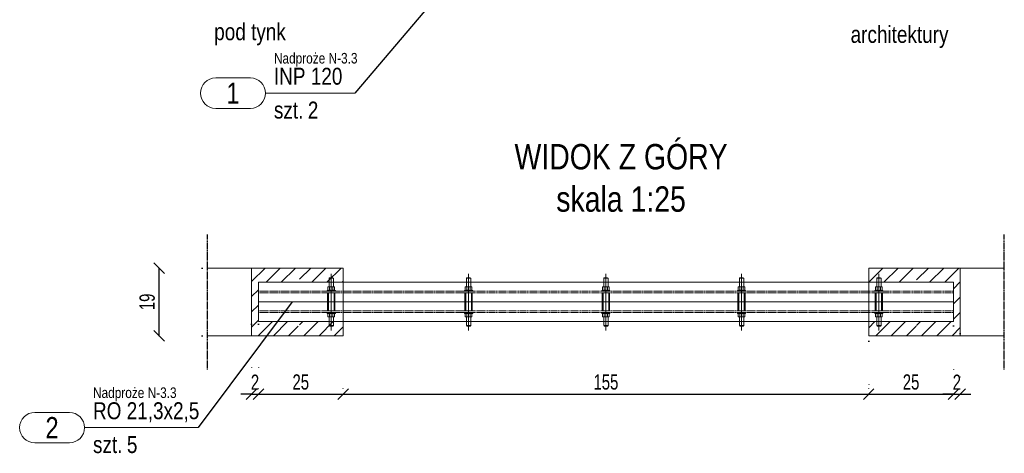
# Model space of a CAD drawing. Header units: millimetres. Extents: x 11149 to 111407, y -107619 to -23630.
# Tile 65 of 245: x 19938 to 20228, y -35718 to -35590. Entities that reach past the tile are written whole.
import ezdxf
from ezdxf.enums import TextEntityAlignment as Align

# ---------------------------------------------------------------- set-up
doc = ezdxf.new("R2010")
doc.units = ezdxf.units.MM
doc.header["$LTSCALE"] = 2
for name, pattern in [('CENTER2', [28.575, 19.05, -3.175, 3.175, -3.175]), ('DOT', [6.35, 0, -6.35]), ('HIDDEN', [9.525, 6.35, -3.175])]:
    doc.linetypes.add(name, pattern=pattern)
doc.layers.get('0').update_dxf_attribs({"plot": 0})
doc.layers.get('Defpoints').update_dxf_attribs({"color": 1})
for name, color, linetype, lineweight in [('e-cad_252', 252, 'HIDDEN', 9), ('e-cad_cienkie', 1, 'Continuous', 9), ('e-cad_opisy', 7, 'Continuous', 9), ('e-cad_osie', 22, 'CENTER2', 9), ('e-cad_stal_kontur', 222, 'Continuous', 20), ('e-cad_stal_ukryte', 222, 'HIDDEN', 9), ('e-cad_wymiary', 4, 'Continuous', 9)]:
    doc.layers.add(name, color=color, linetype=linetype, lineweight=lineweight)
doc.layers.add('e-cad_rzutnie', color=61, linetype='Continuous', lineweight=9, plot=False)
doc.layers.add('e-cad_ukryte', color=30, linetype='HIDDEN')
doc.styles.add('e-cad_1', font='arial.ttf', dxfattribs={"width": 0.7})
doc.styles.add('e-cad_2', font='arial.ttf', dxfattribs={"width": 0.8})
doc.dimstyles.new('e-cad_1_25_[cm]', dxfattribs={"dimscale": 2.5, "dimtxt": 1.8, "dimasz": 1.25, "dimexe": 1.25, "dimexo": 0.625, "dimgap": 0.5, "dimtad": 1, "dimdec": 0, "dimrnd": 1, "dimzin": 1, "dimtxsty": 'e-cad_1', "dimblk": 'OBLIQUE', "dimcen": 2.5, "dimclrd": 256, "dimclre": 252, "dimclrt": 7, "dimadec": 0, "dimazin": 0, "dimtfac": 1, "dimtix": 1, "dimtmove": 2, "dimatfit": 3, "dimldrblk": 'NONE', "dimfxl": 60, "dimfxlon": 1, "dimarcsym": 0})

# ---------------------------------------------------------------- blocks, each defined once
blk = doc.blocks.new('_OBLIQUE')
at = {"color": 0, "linetype": 'ByBlock', "lineweight": -2}
blk.add_line((-0.5, -0.5), (0.5, 0.5), dxfattribs=at)
blk = doc.blocks.new('*D1618')
at = {"layer": 'Defpoints', "color": 0, "ltscale": 0.5}
for p in [(20006.4, -35678.02), (20008.4, -35678.02), (20008.4, -35700.27)]:
    blk.add_point(p, dxfattribs=at)
at = {"layer": 'e-cad_wymiary', "color": 252, "linetype": 'DOT', "lineweight": -2}
for p, q in [((20006.4, -35679.59), (20006.4, -35703.4)), ((20008.4, -35679.59), (20008.4, -35703.4))]:
    blk.add_line(p, q, dxfattribs=at)
at = {"layer": 'e-cad_wymiary', "lineweight": -2}
for p, q in [((20006.4, -35700.27), (20003.27, -35700.27)), ((20006.4, -35700.27), (20008.4, -35700.27)), ((20008.4, -35700.27), (20011.52, -35700.27))]:
    blk.add_line(p, q, dxfattribs=at)
at = {"layer": 'e-cad_wymiary', "lineweight": -2, "ltscale": 0.5, "xscale": 3.125, "yscale": 3.125, "zscale": 3.125}
blk.add_blockref('_OBLIQUE', (20006.4, -35700.27), dxfattribs=at)
at = {"layer": 'e-cad_wymiary', "lineweight": -2, "ltscale": 0.5, "xscale": 3.125, "yscale": 3.125, "zscale": 3.125, "rotation": 180}
blk.add_blockref('_OBLIQUE', (20008.4, -35700.27), dxfattribs=at)
at = {"layer": 'e-cad_wymiary', "color": 7, "ltscale": 0.5, "insert": (20007.4, -35696.76), "char_height": 4.5, "attachment_point": 5, "style": 'e-cad_1'}
blk.add_mtext('2', dxfattribs=at)
blk = doc.blocks.new('_None')
blk = doc.blocks.new('*D1622')
at = {"layer": 'Defpoints', "color": 0, "ltscale": 0.5}
for p in [(19979.15, -35663.04), (19993.4, -35663.04), (19993.4, -35683.04)]:
    blk.add_point(p, dxfattribs=at)
at = {"layer": 'e-cad_wymiary', "color": 252, "linetype": 'DOT', "lineweight": -2}
for p, q in [((19991.83, -35663.04), (19976.03, -35663.04)), ((19991.83, -35683.04), (19976.03, -35683.04))]:
    blk.add_line(p, q, dxfattribs=at)
at = {"layer": 'e-cad_wymiary', "lineweight": -2}
blk.add_line((19979.15, -35683.04), (19979.15, -35663.04), dxfattribs=at)
at = {"layer": 'e-cad_wymiary', "lineweight": -2, "ltscale": 0.5, "xscale": 3.125, "yscale": 3.125, "zscale": 3.125}
for p, rotation in [((19979.15, -35663.04), 90), ((19979.15, -35683.04), 270)]:
    blk.add_blockref('_OBLIQUE', p, dxfattribs=dict(at, rotation=rotation))
at = {"layer": 'e-cad_wymiary', "color": 7, "ltscale": 0.5, "insert": (19975.61, -35673.04), "char_height": 4.5, "attachment_point": 5, "rotation": 90, "style": 'e-cad_1'}
blk.add_mtext('19', dxfattribs=at)
blk = doc.blocks.new('*D1623')
at = {"layer": 'Defpoints', "color": 0, "ltscale": 0.5}
for p in [(20008.4, -35700.27), (20033.4, -35700.27), (20033.4, -35700.27)]:
    blk.add_point(p, dxfattribs=at)
at = {"layer": 'e-cad_wymiary', "color": 252, "linetype": 'DOT', "lineweight": -2}
for p, q in [((20008.4, -35698.71), (20008.4, -35697.15)), ((20033.4, -35698.71), (20033.4, -35697.15))]:
    blk.add_line(p, q, dxfattribs=at)
at = {"layer": 'e-cad_wymiary', "lineweight": -2}
blk.add_line((20008.4, -35700.27), (20033.4, -35700.27), dxfattribs=at)
at = {"layer": 'e-cad_wymiary', "lineweight": -2, "ltscale": 0.5, "xscale": 3.125, "yscale": 3.125, "zscale": 3.125, "rotation": 180}
blk.add_blockref('_OBLIQUE', (20008.4, -35700.27), dxfattribs=at)
at = {"layer": 'e-cad_wymiary', "lineweight": -2, "ltscale": 0.5, "xscale": 3.125, "yscale": 3.125, "zscale": 3.125}
blk.add_blockref('_OBLIQUE', (20033.4, -35700.27), dxfattribs=at)
at = {"layer": 'e-cad_wymiary', "color": 7, "ltscale": 0.5, "insert": (20020.9, -35696.72), "char_height": 4.5, "attachment_point": 5, "style": 'e-cad_1'}
blk.add_mtext('25', dxfattribs=at)
blk = doc.blocks.new('*D1624')
at = {"layer": 'Defpoints', "color": 0, "ltscale": 0.5}
for p in [(20213.4, -35678.54), (20188.4, -35683.04), (20213.4, -35700.27)]:
    blk.add_point(p, dxfattribs=at)
at = {"layer": 'e-cad_wymiary', "color": 252, "linetype": 'DOT', "lineweight": -2}
for p, q in [((20213.4, -35680.1), (20213.4, -35703.4)), ((20188.4, -35684.6), (20188.4, -35703.4))]:
    blk.add_line(p, q, dxfattribs=at)
at = {"layer": 'e-cad_wymiary', "lineweight": -2}
blk.add_line((20188.4, -35700.27), (20213.4, -35700.27), dxfattribs=at)
at = {"layer": 'e-cad_wymiary', "lineweight": -2, "ltscale": 0.5, "xscale": 3.125, "yscale": 3.125, "zscale": 3.125, "rotation": 180}
blk.add_blockref('_OBLIQUE', (20188.4, -35700.27), dxfattribs=at)
at = {"layer": 'e-cad_wymiary', "lineweight": -2, "ltscale": 0.5, "xscale": 3.125, "yscale": 3.125, "zscale": 3.125}
blk.add_blockref('_OBLIQUE', (20213.4, -35700.27), dxfattribs=at)
at = {"layer": 'e-cad_wymiary', "color": 7, "ltscale": 0.5, "insert": (20200.9, -35696.72), "char_height": 4.5, "attachment_point": 5, "style": 'e-cad_1'}
blk.add_mtext('25', dxfattribs=at)
blk = doc.blocks.new('*D1625')
at = {"layer": 'Defpoints', "color": 0, "ltscale": 0.5}
for p in [(20213.4, -35678.54), (20215.4, -35680.82), (20215.4, -35700.27)]:
    blk.add_point(p, dxfattribs=at)
at = {"layer": 'e-cad_wymiary', "color": 252, "linetype": 'DOT', "lineweight": -2}
for p, q in [((20213.4, -35680.1), (20213.4, -35703.4)), ((20215.4, -35682.38), (20215.4, -35703.4))]:
    blk.add_line(p, q, dxfattribs=at)
at = {"layer": 'e-cad_wymiary', "lineweight": -2}
for p, q in [((20213.4, -35700.27), (20210.27, -35700.27)), ((20213.4, -35700.27), (20215.4, -35700.27)), ((20215.4, -35700.27), (20218.52, -35700.27))]:
    blk.add_line(p, q, dxfattribs=at)
at = {"layer": 'e-cad_wymiary', "lineweight": -2, "ltscale": 0.5, "xscale": 3.125, "yscale": 3.125, "zscale": 3.125}
blk.add_blockref('_OBLIQUE', (20213.4, -35700.27), dxfattribs=at)
at = {"layer": 'e-cad_wymiary', "lineweight": -2, "ltscale": 0.5, "xscale": 3.125, "yscale": 3.125, "zscale": 3.125, "rotation": 180}
blk.add_blockref('_OBLIQUE', (20215.4, -35700.27), dxfattribs=at)
at = {"layer": 'e-cad_wymiary', "color": 7, "ltscale": 0.5, "insert": (20214.4, -35696.76), "char_height": 4.5, "attachment_point": 5, "style": 'e-cad_1'}
blk.add_mtext('2', dxfattribs=at)
blk = doc.blocks.new('*D1626')
at = {"layer": 'Defpoints', "color": 0, "ltscale": 0.5}
for p in [(20033.4, -35700.27), (20188.4, -35700.27), (20188.4, -35700.27)]:
    blk.add_point(p, dxfattribs=at)
at = {"layer": 'e-cad_wymiary', "color": 252, "linetype": 'DOT', "lineweight": -2}
for p, q in [((20033.4, -35698.71), (20033.4, -35697.15)), ((20188.4, -35698.71), (20188.4, -35697.15))]:
    blk.add_line(p, q, dxfattribs=at)
at = {"layer": 'e-cad_wymiary', "lineweight": -2}
blk.add_line((20033.4, -35700.27), (20188.4, -35700.27), dxfattribs=at)
at = {"layer": 'e-cad_wymiary', "lineweight": -2, "ltscale": 0.5, "xscale": 3.125, "yscale": 3.125, "zscale": 3.125, "rotation": 180}
blk.add_blockref('_OBLIQUE', (20033.4, -35700.27), dxfattribs=at)
at = {"layer": 'e-cad_wymiary', "lineweight": -2, "ltscale": 0.5, "xscale": 3.125, "yscale": 3.125, "zscale": 3.125}
blk.add_blockref('_OBLIQUE', (20188.4, -35700.27), dxfattribs=at)
at = {"layer": 'e-cad_wymiary', "color": 7, "ltscale": 0.5, "insert": (20110.9, -35696.72), "char_height": 4.5, "attachment_point": 5, "style": 'e-cad_1'}
blk.add_mtext('155', dxfattribs=at)
blk = doc.blocks.new('e-cad_StalOpis_2')
at = {"layer": 'e-cad_cienkie', "ltscale": 0.4}
blk.add_lwpolyline([(-14.87, 1.8), (-10.78, 1.8, -0.991311), (-10.78, -1.8), (-14.87, -1.8, -0.991311)], format="xyb", close=True, dxfattribs=at)
at = {"layer": 'e-cad_cienkie'}
blk.add_lwpolyline([(0, 0), (-9, 0)], dxfattribs=at)
at = {"layer": 'e-cad_opisy', "ltscale": 0.04, "style": 'e-cad_1', "width": 0.8}
for tag, p in [('PROFIL', (-8, 1)), ('s_2', (-8, -3)), ('ILOSC', (-4, -3))]:
    blk.add_attdef(tag, p, '', height=2, dxfattribs=at)
at = {"layer": 'e-cad_opisy', "ltscale": 0.04, "style": 'e-cad_1', "width": 0.95, "flags": 1}
blk.add_attdef('s_1', text='', height=2, dxfattribs=at).set_placement((30.3, 1), align=Align.CENTER)
at = {"layer": 'e-cad_opisy', "color": 9, "ltscale": 0.04, "style": 'e-cad_1', "width": 0.8}
blk.add_attdef('NR', text='', height=2.5, dxfattribs=at).set_placement((-12.83, 0), align=Align.MIDDLE_CENTER)
at = {"layer": 'e-cad_opisy', "ltscale": 0.04, "style": 'e-cad_1', "width": 0.8, "flags": 1}
for tag, p in [('MASA', (0, -15)), ('OBWOD', (0, -20)), ('GATUNEK_STALI', (0, -25))]:
    blk.add_attdef(tag, p, '', height=3, dxfattribs=at)
at = {"layer": 'e-cad_rzutnie', "ltscale": 0.04, "style": 'e-cad_1', "width": 0.8}
blk.add_attdef('POZYCJA', (-8, 3.5), '', height=1.25, dxfattribs=at)
at = {"layer": 'e-cad_rzutnie', "ltscale": 0.04, "style": 'e-cad_1', "width": 0.8, "flags": 1}
blk.add_attdef('DLUGOSC', text='', height=1.25, dxfattribs=at).set_placement((-12.83, -2.05), align=Align.TOP_CENTER)

msp = doc.modelspace()

# ---------------------------------------------------------------- hatches: boundary and pattern name
at = {"layer": 'e-cad_252', "ltscale": 10}
h = msp.add_hatch(dxfattribs=at)
h.set_pattern_fill('ANSI31', color=256)
h.set_pattern_definition([(45, (18099.0018, -40129.2825), (-2.245064, 2.245064), [])])
h.paths.add_polyline_path([(20006.4, -35683.04), (20006.4, -35663.04), (20033.4, -35663.04), (20033.4, -35667.24), (20020.53, -35667.24), (20020.53, -35666.04), (20020.38, -35665.89), (20019.9, -35665.89), (20019.41, -35665.89), (20019.26, -35666.04), (20019.26, -35667.24), (20008.4, -35667.24), (20008.4, -35669.89), (20008.4, -35670.4), (20008.4, -35673.04), (20008.4, -35675.69), (20008.4, -35676.2), (20008.4, -35678.84), (20019.26, -35678.84), (20019.26, -35680.05), (20019.41, -35680.2), (20019.9, -35680.2), (20020.38, -35680.2), (20020.53, -35680.05), (20020.53, -35678.84), (20033.4, -35678.84), (20033.4, -35683.04)])
h = msp.add_hatch(dxfattribs=at)
h.set_pattern_fill('ANSI31', color=256)
h.set_pattern_definition([(45, (18151.0018, -40129.2825), (-2.245064, 2.245064), [])])
h.paths.add_polyline_path([(20188.4, -35678.84), (20201.26, -35678.84), (20201.26, -35680.05), (20201.41, -35680.2), (20201.9, -35680.2), (20202.38, -35680.2), (20202.53, -35680.05), (20202.53, -35678.84), (20213.4, -35678.84), (20213.4, -35676.2), (20213.4, -35675.69), (20213.4, -35673.04), (20213.4, -35670.4), (20213.4, -35669.89), (20213.4, -35667.24), (20202.53, -35667.24), (20202.53, -35666.04), (20202.38, -35665.89), (20201.9, -35665.89), (20201.41, -35665.89), (20201.26, -35666.04), (20201.26, -35667.24), (20188.4, -35667.24), (20188.4, -35663.04), (20215.4, -35663.04), (20215.4, -35683.04), (20188.4, -35683.04)])

# ---------------------------------------------------------------- linework, layer by layer
at = {"layer": 'e-cad_cienkie'}
for p, q in [((20032.98, -35611.38), (20036.89, -35611.38)), ((19979.62, -35710.18), (19990.62, -35710.18))]:
    msp.add_line(p, q, dxfattribs=at)
at = {"layer": 'e-cad_opisy'}
for p, q in [((19993.4, -35663.04), (20033.4, -35663.04)), ((20006.4, -35663.04), (20006.4, -35683.04)), ((20033.4, -35683.04), (20033.4, -35663.04)), ((20188.4, -35683.04), (20188.4, -35663.04)), ((20228.4, -35663.04), (20188.4, -35663.04)), ((20215.4, -35663.04), (20215.4, -35683.04)), ((19993.4, -35683.04), (20033.4, -35683.04)), ((20228.4, -35683.04), (20188.4, -35683.04))]:
    msp.add_line(p, q, dxfattribs=at)
at = {"layer": 'e-cad_opisy', "color": 0, "linetype": 'HIDDEN', "ltscale": 4}
for p, q in [((20029.26, -35666.04), (20030.53, -35666.04)), ((20029.41, -35665.89), (20030.38, -35665.89)), ((20069.76, -35666.04), (20071.03, -35666.04)), ((20069.91, -35665.89), (20070.88, -35665.89)), ((20110.26, -35666.04), (20111.53, -35666.04)), ((20110.41, -35665.89), (20111.38, -35665.89)), ((20150.26, -35666.04), (20151.53, -35666.04)), ((20150.41, -35665.89), (20151.38, -35665.89)), ((20190.76, -35666.04), (20192.03, -35666.04)), ((20190.91, -35665.89), (20191.88, -35665.89)), ((20029.26, -35680.05), (20030.53, -35680.05)), ((20029.41, -35680.2), (20030.38, -35680.2)), ((20069.76, -35680.05), (20071.03, -35680.05)), ((20069.91, -35680.2), (20070.88, -35680.2)), ((20110.26, -35680.05), (20111.53, -35680.05)), ((20110.41, -35680.2), (20111.38, -35680.2)), ((20150.26, -35680.05), (20151.53, -35680.05)), ((20150.41, -35680.2), (20151.38, -35680.2)), ((20190.76, -35680.05), (20192.03, -35680.05)), ((20190.91, -35680.2), (20191.88, -35680.2))]:
    msp.add_line(p, q, dxfattribs=at)
for points in [[(20029.41, -35665.89), (20029.26, -35666.04), (20029.26, -35668.6)], [(20030.38, -35665.89), (20030.53, -35666.04), (20030.53, -35668.6)], [(20069.91, -35665.89), (20069.76, -35666.04), (20069.76, -35668.6)], [(20070.88, -35665.89), (20071.03, -35666.04), (20071.03, -35668.6)], [(20110.41, -35665.89), (20110.26, -35666.04), (20110.26, -35668.6)], [(20111.38, -35665.89), (20111.53, -35666.04), (20111.53, -35668.6)], [(20150.41, -35665.89), (20150.26, -35666.04), (20150.26, -35668.6)], [(20151.38, -35665.89), (20151.53, -35666.04), (20151.53, -35668.6)], [(20190.91, -35665.89), (20190.76, -35666.04), (20190.76, -35668.6)], [(20191.88, -35665.89), (20192.03, -35666.04), (20192.03, -35668.6)], [(20029.41, -35680.2), (20029.26, -35680.05), (20029.26, -35677.49)], [(20030.38, -35680.2), (20030.53, -35680.05), (20030.53, -35677.49)], [(20069.91, -35680.2), (20069.76, -35680.05), (20069.76, -35677.49)], [(20070.88, -35680.2), (20071.03, -35680.05), (20071.03, -35677.49)], [(20110.41, -35680.2), (20110.26, -35680.05), (20110.26, -35677.49)], [(20111.38, -35680.2), (20111.53, -35680.05), (20111.53, -35677.49)], [(20150.41, -35680.2), (20150.26, -35680.05), (20150.26, -35677.49)], [(20151.38, -35680.2), (20151.53, -35680.05), (20151.53, -35677.49)], [(20190.91, -35680.2), (20190.76, -35680.05), (20190.76, -35677.49)], [(20191.88, -35680.2), (20192.03, -35680.05), (20192.03, -35677.49)]]:
    msp.add_lwpolyline(points, dxfattribs=at)
at = {"layer": 'e-cad_opisy'}
for points in [[(20029.4, -35668.7, 0.419144), (20028.9, -35668.7)], [(20029.4, -35669.53, -0.419144), (20028.9, -35669.53)], [(20030.39, -35668.7, 0.209572), (20029.4, -35668.7)], [(20030.39, -35669.53, -0.209572), (20029.4, -35669.53)], [(20030.89, -35668.7, 0.419144), (20030.39, -35668.7)], [(20030.89, -35669.53, -0.419144), (20030.39, -35669.53)], [(20069.9, -35668.7, 0.419144), (20069.4, -35668.7)], [(20069.9, -35669.53, -0.419144), (20069.4, -35669.53)], [(20070.89, -35668.7, 0.209572), (20069.9, -35668.7)], [(20070.89, -35669.53, -0.209572), (20069.9, -35669.53)], [(20071.39, -35668.7, 0.419144), (20070.89, -35668.7)], [(20071.39, -35669.53, -0.419144), (20070.89, -35669.53)], [(20110.4, -35668.7, 0.419144), (20109.9, -35668.7)], [(20110.4, -35669.53, -0.419144), (20109.9, -35669.53)], [(20111.39, -35668.7, 0.209572), (20110.4, -35668.7)], [(20111.39, -35669.53, -0.209572), (20110.4, -35669.53)], [(20111.89, -35668.7, 0.419144), (20111.39, -35668.7)], [(20111.89, -35669.53, -0.419144), (20111.39, -35669.53)], [(20150.4, -35668.7, 0.419144), (20149.9, -35668.7)], [(20150.4, -35669.53, -0.419144), (20149.9, -35669.53)], [(20151.39, -35668.7, 0.209572), (20150.4, -35668.7)], [(20151.39, -35669.53, -0.209572), (20150.4, -35669.53)], [(20151.89, -35668.7, 0.419144), (20151.39, -35668.7)], [(20151.89, -35669.53, -0.419144), (20151.39, -35669.53)], [(20190.9, -35668.7, 0.419144), (20190.4, -35668.7)], [(20190.9, -35669.53, -0.419144), (20190.4, -35669.53)], [(20191.89, -35668.7, 0.209572), (20190.9, -35668.7)], [(20191.89, -35669.53, -0.209572), (20190.9, -35669.53)], [(20192.39, -35668.7, 0.419144), (20191.89, -35668.7)], [(20192.39, -35669.53, -0.419144), (20191.89, -35669.53)], [(20029.4, -35676.55, 0.419144), (20028.9, -35676.55)], [(20029.4, -35677.38, -0.419144), (20028.9, -35677.38)], [(20030.39, -35676.55, 0.209572), (20029.4, -35676.55)], [(20030.39, -35677.38, -0.209572), (20029.4, -35677.38)], [(20030.89, -35676.55, 0.419144), (20030.39, -35676.55)], [(20030.89, -35677.38, -0.419144), (20030.39, -35677.38)], [(20069.9, -35676.55, 0.419144), (20069.4, -35676.55)], [(20069.9, -35677.38, -0.419144), (20069.4, -35677.38)], [(20070.89, -35676.55, 0.209572), (20069.9, -35676.55)], [(20070.89, -35677.38, -0.209572), (20069.9, -35677.38)], [(20071.39, -35676.55, 0.419144), (20070.89, -35676.55)], [(20071.39, -35677.38, -0.419144), (20070.89, -35677.38)], [(20110.4, -35676.55, 0.419144), (20109.9, -35676.55)], [(20110.4, -35677.38, -0.419144), (20109.9, -35677.38)], [(20111.39, -35676.55, 0.209572), (20110.4, -35676.55)], [(20111.39, -35677.38, -0.209572), (20110.4, -35677.38)], [(20111.89, -35676.55, 0.419144), (20111.39, -35676.55)], [(20111.89, -35677.38, -0.419144), (20111.39, -35677.38)], [(20150.4, -35676.55, 0.419144), (20149.9, -35676.55)], [(20150.4, -35677.38, -0.419144), (20149.9, -35677.38)], [(20151.39, -35676.55, 0.209572), (20150.4, -35676.55)], [(20151.39, -35677.38, -0.209572), (20150.4, -35677.38)], [(20151.89, -35676.55, 0.419144), (20151.39, -35676.55)], [(20151.89, -35677.38, -0.419144), (20151.39, -35677.38)], [(20190.9, -35676.55, 0.419144), (20190.4, -35676.55)], [(20190.9, -35677.38, -0.419144), (20190.4, -35677.38)], [(20191.89, -35676.55, 0.209572), (20190.9, -35676.55)], [(20191.89, -35677.38, -0.209572), (20190.9, -35677.38)], [(20192.39, -35676.55, 0.419144), (20191.89, -35676.55)], [(20192.39, -35677.38, -0.419144), (20191.89, -35677.38)]]:
    msp.add_lwpolyline(points, format="xyb", dxfattribs=at)
for points in [[(20028.9, -35668.7), (20028.9, -35669.53)], [(20030.64, -35668.6), (20029.15, -35668.6)], [(20029.4, -35668.6), (20029.4, -35669.64)], [(20030.39, -35668.6), (20030.39, -35669.64)], [(20030.89, -35668.7), (20030.89, -35669.53)], [(20069.4, -35668.7), (20069.4, -35669.53)], [(20071.14, -35668.6), (20069.65, -35668.6)], [(20069.9, -35668.6), (20069.9, -35669.64)], [(20070.89, -35668.6), (20070.89, -35669.64)], [(20071.39, -35668.7), (20071.39, -35669.53)], [(20109.9, -35668.7), (20109.9, -35669.53)], [(20111.64, -35668.6), (20110.15, -35668.6)], [(20110.4, -35668.6), (20110.4, -35669.64)], [(20111.39, -35668.6), (20111.39, -35669.64)], [(20111.89, -35668.7), (20111.89, -35669.53)], [(20149.9, -35668.7), (20149.9, -35669.53)], [(20151.64, -35668.6), (20150.15, -35668.6)], [(20150.4, -35668.6), (20150.4, -35669.64)], [(20151.39, -35668.6), (20151.39, -35669.64)], [(20151.89, -35668.7), (20151.89, -35669.53)], [(20190.4, -35668.7), (20190.4, -35669.53)], [(20192.14, -35668.6), (20190.65, -35668.6)], [(20190.9, -35668.6), (20190.9, -35669.64)], [(20191.89, -35668.6), (20191.89, -35669.64)], [(20192.39, -35668.7), (20192.39, -35669.53)], [(20031.1, -35669.89), (20028.7, -35669.89), (20028.7, -35669.64), (20031.1, -35669.64), (20031.1, -35669.89)], [(20030.64, -35669.64), (20029.15, -35669.64)], [(20071.6, -35669.89), (20069.2, -35669.89), (20069.2, -35669.64), (20071.6, -35669.64), (20071.6, -35669.89)], [(20071.14, -35669.64), (20069.65, -35669.64)], [(20112.1, -35669.89), (20109.7, -35669.89), (20109.7, -35669.64), (20112.1, -35669.64), (20112.1, -35669.89)], [(20111.64, -35669.64), (20110.15, -35669.64)], [(20152.1, -35669.89), (20149.7, -35669.89), (20149.7, -35669.64), (20152.1, -35669.64), (20152.1, -35669.89)], [(20151.64, -35669.64), (20150.15, -35669.64)], [(20192.6, -35669.89), (20190.2, -35669.89), (20190.2, -35669.64), (20192.6, -35669.64), (20192.6, -35669.89)], [(20192.14, -35669.64), (20190.65, -35669.64)], [(20031.1, -35676.2), (20028.7, -35676.2), (20028.7, -35676.45), (20031.1, -35676.45), (20031.1, -35676.2)], [(20028.9, -35677.38), (20028.9, -35676.55)], [(20030.64, -35676.45), (20029.15, -35676.45)], [(20030.64, -35677.49), (20029.15, -35677.49)], [(20029.4, -35677.49), (20029.4, -35676.45)], [(20030.39, -35677.49), (20030.39, -35676.45)], [(20030.89, -35677.38), (20030.89, -35676.55)], [(20071.6, -35676.2), (20069.2, -35676.2), (20069.2, -35676.45), (20071.6, -35676.45), (20071.6, -35676.2)], [(20069.4, -35677.38), (20069.4, -35676.55)], [(20071.14, -35676.45), (20069.65, -35676.45)], [(20071.14, -35677.49), (20069.65, -35677.49)], [(20069.9, -35677.49), (20069.9, -35676.45)], [(20070.89, -35677.49), (20070.89, -35676.45)], [(20071.39, -35677.38), (20071.39, -35676.55)], [(20112.1, -35676.2), (20109.7, -35676.2), (20109.7, -35676.45), (20112.1, -35676.45), (20112.1, -35676.2)], [(20109.9, -35677.38), (20109.9, -35676.55)], [(20111.64, -35676.45), (20110.15, -35676.45)], [(20111.64, -35677.49), (20110.15, -35677.49)], [(20110.4, -35677.49), (20110.4, -35676.45)], [(20111.39, -35677.49), (20111.39, -35676.45)], [(20111.89, -35677.38), (20111.89, -35676.55)], [(20152.1, -35676.2), (20149.7, -35676.2), (20149.7, -35676.45), (20152.1, -35676.45), (20152.1, -35676.2)], [(20149.9, -35677.38), (20149.9, -35676.55)], [(20151.64, -35676.45), (20150.15, -35676.45)], [(20151.64, -35677.49), (20150.15, -35677.49)], [(20150.4, -35677.49), (20150.4, -35676.45)], [(20151.39, -35677.49), (20151.39, -35676.45)], [(20151.89, -35677.38), (20151.89, -35676.55)], [(20192.6, -35676.2), (20190.2, -35676.2), (20190.2, -35676.45), (20192.6, -35676.45), (20192.6, -35676.2)], [(20190.4, -35677.38), (20190.4, -35676.55)], [(20192.14, -35676.45), (20190.65, -35676.45)], [(20192.14, -35677.49), (20190.65, -35677.49)], [(20190.9, -35677.49), (20190.9, -35676.45)], [(20191.89, -35677.49), (20191.89, -35676.45)], [(20192.39, -35677.38), (20192.39, -35676.55)]]:
    msp.add_lwpolyline(points, dxfattribs=at)
at = {"layer": 'e-cad_osie'}
for points in [[(20029.9, -35664.79), (20029.9, -35681.48)], [(20070.4, -35664.79), (20070.4, -35681.48)], [(20110.9, -35664.79), (20110.9, -35681.48)], [(20150.9, -35664.79), (20150.9, -35681.48)], [(20191.4, -35664.79), (20191.4, -35681.48)]]:
    msp.add_lwpolyline(points, dxfattribs=at)
at = {"layer": 'e-cad_stal_kontur'}
for points in [[(20008.4, -35667.24), (20213.4, -35667.24)], [(20008.4, -35667.24), (20008.4, -35673.04)], [(20213.4, -35673.04), (20213.4, -35667.24)], [(20008.4, -35673.04), (20213.4, -35673.04)], [(20008.4, -35673.04), (20008.4, -35678.84)], [(20008.4, -35673.04), (20213.4, -35673.04)], [(20213.4, -35678.84), (20213.4, -35673.04)], [(20008.4, -35678.84), (20213.4, -35678.84)]]:
    msp.add_lwpolyline(points, dxfattribs=at)
at = {"layer": 'e-cad_stal_kontur', "color": 0, "ltscale": 0.8}
for points in [[(20028.83, -35670.4), (20028.83, -35675.69), (20030.96, -35675.69), (20030.96, -35670.4)], [(20069.33, -35670.4), (20069.33, -35675.69), (20071.46, -35675.69), (20071.46, -35670.4)], [(20109.83, -35670.4), (20109.83, -35675.69), (20111.96, -35675.69), (20111.96, -35670.4)], [(20149.83, -35670.4), (20149.83, -35675.69), (20151.96, -35675.69), (20151.96, -35670.4)], [(20190.33, -35670.4), (20190.33, -35675.69), (20192.46, -35675.69), (20192.46, -35670.4)]]:
    msp.add_lwpolyline(points, close=True, dxfattribs=at)
at = {"layer": 'e-cad_stal_ukryte', "ltscale": 0.02}
for points in [[(20008.4, -35669.89), (20213.4, -35669.89)], [(20008.4, -35670.4), (20213.4, -35670.4)], [(20008.4, -35675.69), (20213.4, -35675.69)], [(20008.4, -35676.2), (20213.4, -35676.2)]]:
    msp.add_lwpolyline(points, dxfattribs=at)
at = {"layer": 'e-cad_stal_ukryte', "color": 0, "ltscale": 0.8}
for points in [[(20029.08, -35670.4), (20029.08, -35675.69)], [(20030.71, -35670.4), (20030.71, -35675.69)], [(20069.58, -35670.4), (20069.58, -35675.69)], [(20071.21, -35670.4), (20071.21, -35675.69)], [(20110.08, -35670.4), (20110.08, -35675.69)], [(20111.71, -35670.4), (20111.71, -35675.69)], [(20150.08, -35670.4), (20150.08, -35675.69)], [(20151.71, -35670.4), (20151.71, -35675.69)], [(20190.58, -35670.4), (20190.58, -35675.69)], [(20192.21, -35670.4), (20192.21, -35675.69)]]:
    msp.add_lwpolyline(points, dxfattribs=at)
at = {"layer": 'e-cad_ukryte', "ltscale": 0.02}
for p, q in [((19993.4, -35693.04), (19993.4, -35653.04)), ((20228.4, -35693.04), (20228.4, -35653.04))]:
    msp.add_line(p, q, dxfattribs=at)

# ---------------------------------------------------------------- block references
at = {"layer": 'e-cad_opisy', "ltscale": 0.5, "xscale": 2.5, "yscale": 2.5, "zscale": 2.5}
for p, values in [((20032.98, -35611.38), {'NR': '1', 'PROFIL': 'INP 120', 'ILOSC': '2', 'POZYCJA': 'Nadproże N-3.3', 's_2': 'szt.'}), ((19979.62, -35710.18), {'NR': '2', 'PROFIL': 'RO 21,3x2,5', 'ILOSC': '5', 'POZYCJA': 'Nadproże N-3.3', 's_2': 'szt.'})]:
    msp.add_blockref('e-cad_StalOpis_2', p, dxfattribs=at).add_auto_attribs(values)

# ---------------------------------------------------------------- texts
at = {"layer": 'e-cad_opisy', "style": 'e-cad_1', "width": 0.8}
for s, p in [('pod tynk', (19995.37, -35595.75)), ('architektury', (20183.06, -35596.53))]:
    msp.add_text(s, height=5, dxfattribs=at).set_placement(p)
at = {"layer": 'e-cad_opisy', "ltscale": 0.8, "insert": (20115.37, -35646.51), "char_height": 7.5, "width": 113.777, "attachment_point": 8, "style": 'e-cad_2'}
msp.add_mtext('WIDOK Z GÓRY\\Pskala 1:25', dxfattribs=at)

# ---------------------------------------------------------------- dimensions: what is measured, and where the dimension line sits
at = {"layer": 'e-cad_wymiary'}
dim = msp.add_linear_dim(base=(19979.15, -35663.04), p1=(19993.4, -35683.04), p2=(19993.4, -35663.04), angle=90, text='19', dimstyle='e-cad_1_25_[cm]', override={"dimtxsty": 'e-cad_1'}, dxfattribs=at)
dim.commit()
dim.dimension.update_dxf_attribs({"geometry": '*D1622', "text_midpoint": (19975.61, -35673.04)})
for base, p1, p2, picture, middle in [((20008.4, -35700.27), (20006.4, -35678.02), (20008.4, -35678.02), '*D1618', (20007.4, -35696.76)), ((20213.4, -35700.27), (20188.4, -35683.04), (20213.4, -35678.54), '*D1624', (20200.9, -35696.72)), ((20215.4, -35700.27), (20213.4, -35678.54), (20215.4, -35680.82), '*D1625', (20214.4, -35696.76)), ((20033.4, -35700.27), (20008.4, -35700.27), (20033.4, -35700.27), '*D1623', (20020.9, -35696.72)), ((20188.4, -35700.27), (20033.4, -35700.27), (20188.4, -35700.27), '*D1626', (20110.9, -35696.72))]:
    dim = msp.add_linear_dim(base=base, p1=p1, p2=p2, dimstyle='e-cad_1_25_[cm]', dxfattribs=at)
    dim.commit()
    dim.dimension.update_dxf_attribs({"geometry": picture, "text_midpoint": middle})

# ---------------------------------------------------------------- leaders
at = {"layer": 'e-cad_cienkie', "has_arrowhead": 0}
for points in [[(20099, -35538.04), (20036.89, -35611.38)], [(20018.4, -35673.04), (19990.62, -35710.18)]]:
    msp.add_leader(points, dimstyle='e-cad_1_25_[cm]', override={"dimldrblk": 'None'}, dxfattribs=at)

doc.saveas('drawing.dxf')
